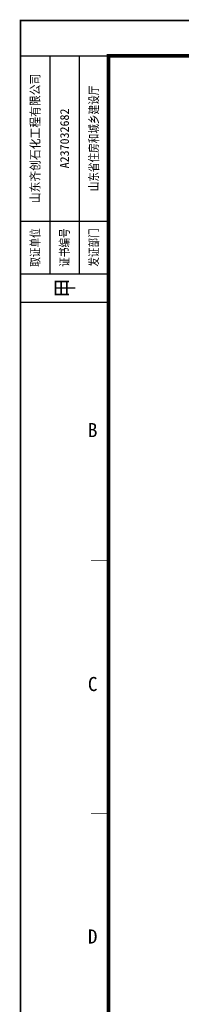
# Model space of a CAD drawing. Extents: x -294221 to 474257, y -25219 to 114942.
# Tile 2 of 70: x -257724 to -253127, y 20186 to 48167. Entities that reach past the tile are written whole.
import ezdxf
from ezdxf.enums import TextEntityAlignment as Align

# ---------------------------------------------------------------- set-up
doc = ezdxf.new("R2010")
doc.units = 0
doc.header["$LTSCALE"] = 1000
doc.layers.add('BORDER', color=7, linetype='Continuous')
doc.styles.add('QC_宋体', font='txt')
doc.styles.add('宋体', font='txt')

# ---------------------------------------------------------------- blocks, each defined once
blk = doc.blocks.new('FH19.资质证书')
for p, q in [((-25, 0), (0, 0)), ((-16.67, 0), (-16.67, -62)), ((-8.33, 0), (-8.33, -62)), ((-25, -47), (0, -47)), ((-25, -62), (0, -62)), ((-25, -70), (0, -70))]:
    blk.add_line(p, q)
for p in [(-16.67, -62), (-8.33, -62)]:
    blk.add_point(p)
at = {"style": '宋体', "width": 0.8}
for s, height, p in [('取证单位', 2.5, (-20.83, -54.5)), ('证书编号', 2.5, (-12.5, -54.5)), ('发证部门', 2.5, (-4.17, -54.5)), ('甲', 5, (-12.5, -66))]:
    blk.add_text(s, height=height, rotation=90, dxfattribs=at).set_placement(p, align=Align.MIDDLE_CENTER)
at = {"style": '宋体'}
for tag, width, p in [('公司名称', 0.9, (-20.83, -23.5)), ('发证部门', 0.8, (-4.17, -23.5))]:
    blk.add_attdef(tag, text='', height=2.5, rotation=90, dxfattribs=dict(at, width=width)).set_placement(p, align=Align.MIDDLE_CENTER)
blk.add_attdef('证书编号', text='', height=2.5, rotation=90, dxfattribs=at).set_placement((-12.5, -23.5), align=Align.MIDDLE_CENTER)
blk = doc.blocks.new('A1E图框')
for points, const_width in [([(0, 0), (841, 0), (841, 594), (0, 594)], 0.5), ([(25, 10), (831, 10), (831, 584), (25, 584)], 1)]:
    blk.add_lwpolyline(points, close=True, dxfattribs=dict(const_width=const_width))
at = {"const_width": 0.2}
for points in [[(25, 440.5), (20, 440.5)], [(25, 368.75), (20, 368.75)]]:
    blk.add_lwpolyline(points, dxfattribs=at)
blk.add_blockref('FH19.资质证书', (25, 584)).add_auto_attribs({'公司名称': '山东齐创石化工程有限公司', '证书编号': 'A237032682', '发证部门': '山东省住房和城乡建设厅'})
at = {"style": 'QC_宋体'}
for s, p in [('B', (20.5, 477.62)), ('C', (20.5, 405.46)), ('D', (20.5, 333.71))]:
    blk.add_text(s, height=4, dxfattribs=at).set_placement(p, align=Align.MIDDLE_CENTER)

msp = doc.modelspace()

# ---------------------------------------------------------------- linework, layer by layer
at = {"layer": 'BORDER'}
msp.add_lwpolyline([(-257698.734, -11257.991), (-257698.734, 48142.009), (-173598.734, 48142.009), (-173598.734, -11257.991)], close=True, dxfattribs=at)
at = {"layer": 'BORDER', "const_width": 50}
msp.add_lwpolyline([(-255198.734, -10257.991), (-255198.734, 47142.009), (-174598.734, 47142.009), (-174598.734, -10257.991)], close=True, dxfattribs=at)

# ---------------------------------------------------------------- block references
at = {"xscale": 100, "yscale": 100, "zscale": 100}
msp.add_blockref('A1E图框', (-257698.734, -11257.991), dxfattribs=at)

doc.saveas('drawing.dxf')
